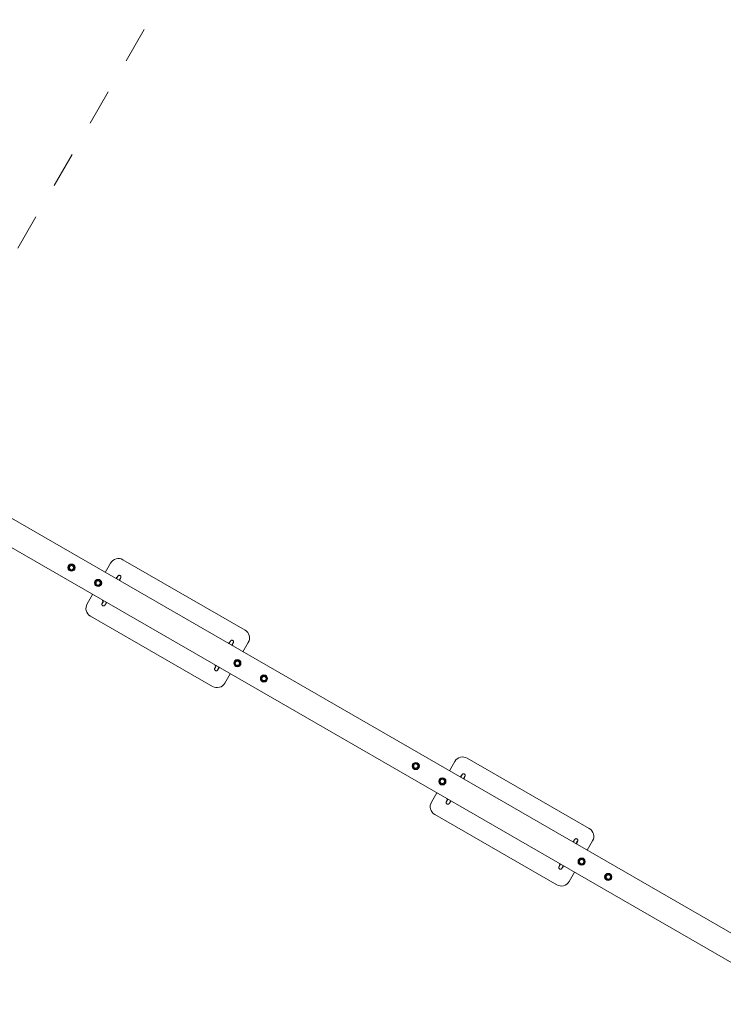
# Model space of a CAD drawing. Extents: x 5477758 to 5478338, y 5918274 to 5918502.
# Tile 72 of 121: x 5477946.61 to 5477948.56, y 5918456.73 to 5918459.46. Entities that reach past the tile are written whole.
import ezdxf

# ---------------------------------------------------------------- set-up
doc = ezdxf.new("R2010")
doc.units = 0
doc.linetypes.add('DASHED', pattern=[19.05, 12.7, -6.35])
doc.layers.get('0').update_dxf_attribs({"color": 8, "linetype": 'CONTINUOUS', "lineweight": 13})
doc.layers.add('0_PROJEKTOWANE ZABAWKI', color=8, linetype='CONTINUOUS', lineweight=0)

# ---------------------------------------------------------------- blocks, each defined once
blk = doc.blocks.new('zw$8E5F')
at = {"lineweight": 0}
for p, q in [((210.76, -156.56), (210.76, 118.31)), ((217.76, -156.56), (217.76, 118.31)), ((210.76, 57.88), (207.76, 57.88)), ((220.76, 57.88), (217.76, 57.88)), ((205.26, 55.38), (205.26, 16.38)), ((223.26, 16.38), (223.26, 55.38)), ((209.46, 53.83), (209.46, 53.92)), ((210.26, 54.38), (210.26, 54.35)), ((210.26, 54.38), (210.39, 54.38)), ((210.26, 53.38), (210.26, 53.4)), ((210.39, 53.38), (210.26, 53.38)), ((218.12, 54.38), (218.26, 54.38)), ((218.26, 53.38), (218.12, 53.38)), ((218.26, 54.35), (218.26, 54.38)), ((218.26, 53.38), (218.26, 53.4)), ((219.06, 53.83), (219.06, 53.92)), ((209.46, 17.92), (209.46, 17.83)), ((210.26, 18.38), (210.39, 18.38)), ((210.26, 18.38), (210.26, 18.35)), ((210.26, 17.4), (210.26, 17.38)), ((210.39, 17.38), (210.26, 17.38)), ((218.12, 18.38), (218.26, 18.38)), ((218.26, 17.38), (218.12, 17.38)), ((218.26, 18.38), (218.26, 18.35)), ((218.26, 17.38), (218.26, 17.4)), ((219.06, 17.92), (219.06, 17.83)), ((207.76, 13.88), (210.76, 13.88)), ((217.76, 13.88), (220.76, 13.88)), ((210.76, -52.12), (207.76, -52.12)), ((220.76, -52.12), (217.76, -52.12)), ((205.26, -54.62), (205.26, -93.62)), ((209.46, -56.17), (209.46, -56.08)), ((210.26, -55.62), (210.26, -55.65)), ((210.26, -55.62), (210.39, -55.62)), ((210.26, -56.62), (210.26, -56.6)), ((210.39, -56.62), (210.26, -56.62)), ((218.12, -55.62), (218.26, -55.62)), ((218.26, -56.62), (218.12, -56.62)), ((218.26, -55.65), (218.26, -55.62)), ((218.26, -56.62), (218.26, -56.6)), ((219.06, -56.17), (219.06, -56.08)), ((223.26, -93.62), (223.26, -54.62)), ((209.46, -92.08), (209.46, -92.17)), ((210.26, -91.62), (210.39, -91.62)), ((210.26, -91.62), (210.26, -91.65)), ((210.26, -92.6), (210.26, -92.62)), ((210.39, -92.62), (210.26, -92.62)), ((218.12, -91.62), (218.26, -91.62)), ((218.26, -92.62), (218.12, -92.62)), ((218.26, -91.62), (218.26, -91.65)), ((218.26, -92.62), (218.26, -92.6)), ((219.06, -92.08), (219.06, -92.17)), ((207.76, -96.12), (210.76, -96.12)), ((217.76, -96.12), (220.76, -96.12))]:
    blk.add_line(p, q, dxfattribs=at)
at = {"linetype": 'DASHED', "ltscale": 0.01}
blk.add_lwpolyline([(584.26, -161.87), (-155.74, -161.87), (-155.74, -74.37), (-155.74, 36.13), (-155.74, 123.63), (584.26, 123.63), (584.26, 36.13), (584.26, -74.37)], close=True, dxfattribs=at)
at = {"lineweight": 0}
for centre, radius in [((214.26, 66.63), 1), ((214.26, 66.63), 0.8), ((214.26, 66.63), 0.58), ((214.26, 58.13), 1), ((214.26, 58.13), 0.8), ((214.26, 58.13), 0.58), ((214.26, 13.63), 1), ((214.26, 13.63), 0.8), ((214.26, 13.63), 0.58), ((214.26, 5.13), 1), ((214.26, 5.13), 0.8), ((214.26, 5.13), 0.58), ((214.26, -43.37), 1), ((214.26, -43.37), 0.8), ((214.26, -43.37), 0.58), ((214.26, -51.87), 1), ((214.26, -51.87), 0.8), ((214.26, -51.87), 0.58), ((214.26, -96.37), 1), ((214.26, -96.37), 0.8), ((214.26, -96.37), 0.58), ((214.26, -104.87), 1), ((214.26, -104.87), 0.8), ((214.26, -104.87), 0.58)]:
    blk.add_circle(centre, radius, dxfattribs=at)
for centre, radius, start, end in [((207.76, 55.38), 2.5, 90, 180), ((220.76, 55.38), 2.5, 0, 90), ((211.26, 53.88), 1, 120, 151.2305), ((217.26, 53.88), 1, 28.7695, 60), ((211.26, 53.88), 1, 208.7695, 240), ((217.26, 53.88), 1, 300, 331.2305), ((207.76, 16.38), 2.5, 180, 270), ((211.26, 17.88), 1, 120, 151.2305), ((211.26, 17.88), 1, 208.7695, 240), ((217.26, 17.88), 1, 28.7695, 60), ((217.26, 17.88), 1, 300, 331.2305), ((220.76, 16.38), 2.5, 270, 0), ((207.76, -54.62), 2.5, 90, 180), ((220.76, -54.62), 2.5, 0, 90), ((211.26, -56.12), 1, 120, 151.2305), ((211.26, -56.12), 1, 208.7695, 240), ((217.26, -56.12), 1, 28.7695, 60), ((217.26, -56.12), 1, 300, 331.2305), ((211.26, -92.12), 1, 120, 151.2305), ((211.26, -92.12), 1, 208.7695, 240), ((217.26, -92.12), 1, 28.7695, 60), ((217.26, -92.12), 1, 300, 331.2305), ((207.76, -93.62), 2.5, 180, 270), ((220.76, -93.62), 2.5, 270, 0)]:
    blk.add_arc(centre, radius, start, end, dxfattribs=at)
for centre, major_axis, start_param, end_param in [((211.26, 53.43), (-1, 0), 5.235988, 6.283185), ((217.26, 53.43), (-1, 0), 3.141593, 4.18879), ((211.26, 18.32), (1, 0), 3.141593, 4.18879), ((217.26, 18.32), (1, 0), 5.235988, 6.283185), ((211.26, -56.57), (-1, 0), 5.235988, 6.283185), ((217.26, -56.57), (-1, 0), 3.141593, 4.18879), ((211.26, -91.68), (1, 0), 3.141593, 4.18879), ((217.26, -91.68), (1, 0), 5.235988, 6.283185)]:
    blk.add_ellipse(centre, major_axis=major_axis, ratio=0.031189, start_param=start_param, end_param=end_param, dxfattribs=at)
for points, weights in [([(213.34, 66.51), (213.44, 66.74), (213.52, 66.93)], [1, 1.0379548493, 1]), ([(213.62, 66.14), (213.49, 66.31), (213.34, 66.51)], [1, 1.0379548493, 1]), ([(213.52, 66.93), (213.6, 67.13), (213.7, 67.36)], [1, 1.0379548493, 1]), ([(213.9, 65.77), (213.75, 65.97), (213.62, 66.14)], [1, 1.0379548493, 1]), ([(213.7, 67.36), (213.94, 67.39), (214.16, 67.42)], [1, 1.0379548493, 1]), ([(214.36, 65.83), (214.15, 65.8), (213.9, 65.77)], [1, 1.0379548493, 1]), ([(214.16, 67.42), (214.37, 67.45), (214.61, 67.48)], [1, 1.0379548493, 1]), ([(214.82, 65.89), (214.57, 65.86), (214.36, 65.83)], [1, 1.0379548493, 1]), ([(214.61, 67.48), (214.76, 67.28), (214.89, 67.11)], [1, 1.0379548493, 1]), ([(215, 66.32), (214.91, 66.12), (214.82, 65.89)], [1, 1.0379548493, 1]), ([(214.89, 67.11), (215.02, 66.94), (215.17, 66.74)], [1, 1.0379548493, 1]), ([(215.17, 66.74), (215.08, 66.51), (215, 66.32)], [1, 1.0379548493, 1]), ([(213.34, 58.01), (213.44, 58.24), (213.52, 58.43)], [1, 1.0379548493, 1]), ([(213.62, 57.64), (213.49, 57.81), (213.34, 58.01)], [1, 1.0379548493, 1]), ([(213.52, 58.43), (213.6, 58.63), (213.7, 58.86)], [1, 1.0379548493, 1]), ([(213.9, 57.27), (213.75, 57.47), (213.62, 57.64)], [1, 1.0379548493, 1]), ([(213.7, 58.86), (213.94, 58.89), (214.16, 58.92)], [1, 1.0379548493, 1]), ([(214.36, 57.33), (214.15, 57.3), (213.9, 57.27)], [1, 1.0379548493, 1]), ([(214.16, 58.92), (214.37, 58.95), (214.61, 58.98)], [1, 1.0379548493, 1]), ([(214.82, 57.39), (214.57, 57.36), (214.36, 57.33)], [1, 1.0379548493, 1]), ([(214.61, 58.98), (214.76, 58.78), (214.89, 58.61)], [1, 1.0379548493, 1]), ([(215, 57.82), (214.91, 57.62), (214.82, 57.39)], [1, 1.0379548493, 1]), ([(214.89, 58.61), (215.02, 58.44), (215.17, 58.24)], [1, 1.0379548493, 1]), ([(215.17, 58.24), (215.08, 58.01), (215, 57.82)], [1, 1.0379548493, 1]), ([(210.52, 54.36), (210.46, 54.36), (210.38, 54.36)], [1.08893628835, 1.04643365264, 1]), ([(210.38, 53.39), (210.6, 53.4), (210.76, 53.4)], [1, 1.1531653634, 1.26355864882]), ([(217.76, 53.4), (217.91, 53.4), (218.13, 53.39)], [1.26355864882, 1.1531653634, 1]), ([(218.13, 54.36), (218.06, 54.36), (217.99, 54.36)], [1, 1.04643365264, 1.08893628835]), ([(210.76, 18.36), (210.6, 18.36), (210.38, 18.36)], [1.26355864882, 1.1531653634, 1]), ([(210.38, 17.39), (210.46, 17.39), (210.52, 17.4)], [1, 1.04643365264, 1.08893628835]), ([(218.13, 18.36), (217.91, 18.36), (217.76, 18.36)], [1, 1.1531653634, 1.26355864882]), ([(217.99, 17.4), (218.06, 17.39), (218.13, 17.39)], [1.08893628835, 1.04643365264, 1]), ([(213.34, 13.51), (213.44, 13.74), (213.52, 13.93)], [1, 1.0379548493, 1]), ([(213.52, 13.93), (213.6, 14.13), (213.7, 14.36)], [1, 1.0379548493, 1]), ([(213.7, 14.36), (213.94, 14.39), (214.16, 14.42)], [1, 1.0379548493, 1]), ([(214.16, 14.42), (214.37, 14.45), (214.61, 14.48)], [1, 1.0379548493, 1]), ([(214.61, 14.48), (214.76, 14.28), (214.89, 14.11)], [1, 1.0379548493, 1]), ([(214.89, 14.11), (215.02, 13.94), (215.17, 13.74)], [1, 1.0379548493, 1]), ([(215.17, 13.74), (215.08, 13.51), (215, 13.32)], [1, 1.0379548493, 1]), ([(213.62, 13.14), (213.49, 13.31), (213.34, 13.51)], [1, 1.0379548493, 1]), ([(213.9, 12.77), (213.75, 12.97), (213.62, 13.14)], [1, 1.0379548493, 1]), ([(214.36, 12.83), (214.15, 12.8), (213.9, 12.77)], [1, 1.0379548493, 1]), ([(214.82, 12.89), (214.57, 12.86), (214.36, 12.83)], [1, 1.0379548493, 1]), ([(215, 13.32), (214.91, 13.12), (214.82, 12.89)], [1, 1.0379548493, 1]), ([(213.52, 5.43), (213.6, 5.63), (213.7, 5.86)], [1, 1.0379548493, 1]), ([(213.7, 5.86), (213.94, 5.89), (214.16, 5.92)], [1, 1.0379548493, 1]), ([(214.16, 5.92), (214.37, 5.95), (214.61, 5.98)], [1, 1.0379548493, 1]), ([(214.61, 5.98), (214.76, 5.78), (214.89, 5.61)], [1, 1.0379548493, 1]), ([(214.89, 5.61), (215.02, 5.44), (215.17, 5.24)], [1, 1.0379548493, 1]), ([(213.34, 5.01), (213.44, 5.24), (213.52, 5.43)], [1, 1.0379548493, 1]), ([(213.62, 4.64), (213.49, 4.81), (213.34, 5.01)], [1, 1.0379548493, 1]), ([(213.9, 4.27), (213.75, 4.47), (213.62, 4.64)], [1, 1.0379548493, 1]), ([(214.36, 4.33), (214.15, 4.3), (213.9, 4.27)], [1, 1.0379548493, 1]), ([(214.82, 4.39), (214.57, 4.36), (214.36, 4.33)], [1, 1.0379548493, 1]), ([(215, 4.82), (214.91, 4.62), (214.82, 4.39)], [1, 1.0379548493, 1]), ([(215.17, 5.24), (215.08, 5.01), (215, 4.82)], [1, 1.0379548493, 1]), ([(213.34, -43.49), (213.44, -43.26), (213.52, -43.07)], [1, 1.0379548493, 1]), ([(213.62, -43.86), (213.49, -43.69), (213.34, -43.49)], [1, 1.0379548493, 1]), ([(213.52, -43.07), (213.6, -42.87), (213.7, -42.64)], [1, 1.0379548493, 1]), ([(213.7, -42.64), (213.94, -42.61), (214.16, -42.58)], [1, 1.0379548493, 1]), ([(214.16, -42.58), (214.37, -42.55), (214.61, -42.52)], [1, 1.0379548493, 1]), ([(214.61, -42.52), (214.76, -42.72), (214.89, -42.89)], [1, 1.0379548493, 1]), ([(214.89, -42.89), (215.02, -43.06), (215.17, -43.26)], [1, 1.0379548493, 1]), ([(215.17, -43.26), (215.08, -43.49), (215, -43.68)], [1, 1.0379548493, 1]), ([(213.9, -44.23), (213.75, -44.03), (213.62, -43.86)], [1, 1.0379548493, 1]), ([(214.36, -44.17), (214.15, -44.2), (213.9, -44.23)], [1, 1.0379548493, 1]), ([(214.82, -44.11), (214.57, -44.14), (214.36, -44.17)], [1, 1.0379548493, 1]), ([(215, -43.68), (214.91, -43.88), (214.82, -44.11)], [1, 1.0379548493, 1]), ([(213.34, -51.99), (213.44, -51.76), (213.52, -51.57)], [1, 1.0379548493, 1]), ([(213.52, -51.57), (213.6, -51.37), (213.7, -51.14)], [1, 1.0379548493, 1]), ([(213.7, -51.14), (213.94, -51.11), (214.16, -51.08)], [1, 1.0379548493, 1]), ([(214.16, -51.08), (214.37, -51.05), (214.61, -51.02)], [1, 1.0379548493, 1]), ([(214.61, -51.02), (214.76, -51.22), (214.89, -51.39)], [1, 1.0379548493, 1]), ([(214.89, -51.39), (215.02, -51.56), (215.17, -51.76)], [1, 1.0379548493, 1]), ([(215.17, -51.76), (215.08, -51.99), (215, -52.18)], [1, 1.0379548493, 1]), ([(213.62, -52.36), (213.49, -52.19), (213.34, -51.99)], [1, 1.0379548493, 1]), ([(213.9, -52.73), (213.75, -52.53), (213.62, -52.36)], [1, 1.0379548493, 1]), ([(214.36, -52.67), (214.15, -52.7), (213.9, -52.73)], [1, 1.0379548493, 1]), ([(214.82, -52.61), (214.57, -52.64), (214.36, -52.67)], [1, 1.0379548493, 1]), ([(215, -52.18), (214.91, -52.38), (214.82, -52.61)], [1, 1.0379548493, 1]), ([(210.52, -55.64), (210.46, -55.64), (210.38, -55.64)], [1.08893628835, 1.04643365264, 1]), ([(210.38, -56.61), (210.6, -56.6), (210.76, -56.6)], [1, 1.1531653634, 1.26355864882]), ([(217.76, -56.6), (217.91, -56.6), (218.13, -56.61)], [1.26355864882, 1.1531653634, 1]), ([(218.13, -55.64), (218.06, -55.64), (217.99, -55.64)], [1, 1.04643365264, 1.08893628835]), ([(210.76, -91.64), (210.6, -91.64), (210.38, -91.64)], [1.26355864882, 1.1531653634, 1]), ([(210.38, -92.61), (210.46, -92.61), (210.52, -92.6)], [1, 1.04643365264, 1.08893628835]), ([(218.13, -91.64), (217.91, -91.64), (217.76, -91.64)], [1, 1.1531653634, 1.26355864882]), ([(217.99, -92.6), (218.06, -92.61), (218.13, -92.61)], [1.08893628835, 1.04643365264, 1]), ([(213.34, -96.49), (213.44, -96.26), (213.52, -96.07)], [1, 1.0379548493, 1]), ([(213.62, -96.86), (213.49, -96.69), (213.34, -96.49)], [1, 1.0379548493, 1]), ([(213.52, -96.07), (213.6, -95.87), (213.7, -95.64)], [1, 1.0379548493, 1]), ([(213.9, -97.23), (213.75, -97.03), (213.62, -96.86)], [1, 1.0379548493, 1]), ([(213.7, -95.64), (213.94, -95.61), (214.16, -95.58)], [1, 1.0379548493, 1]), ([(214.36, -97.17), (214.15, -97.2), (213.9, -97.23)], [1, 1.0379548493, 1]), ([(214.16, -95.58), (214.37, -95.55), (214.61, -95.52)], [1, 1.0379548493, 1]), ([(214.82, -97.11), (214.57, -97.14), (214.36, -97.17)], [1, 1.0379548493, 1]), ([(214.61, -95.52), (214.76, -95.72), (214.89, -95.89)], [1, 1.0379548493, 1]), ([(215, -96.68), (214.91, -96.88), (214.82, -97.11)], [1, 1.0379548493, 1]), ([(214.89, -95.89), (215.02, -96.06), (215.17, -96.26)], [1, 1.0379548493, 1]), ([(215.17, -96.26), (215.08, -96.49), (215, -96.68)], [1, 1.0379548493, 1]), ([(213.34, -104.99), (213.44, -104.76), (213.52, -104.57)], [1, 1.0379548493, 1]), ([(213.62, -105.36), (213.49, -105.19), (213.34, -104.99)], [1, 1.0379548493, 1]), ([(213.52, -104.57), (213.6, -104.37), (213.7, -104.14)], [1, 1.0379548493, 1]), ([(213.9, -105.73), (213.75, -105.53), (213.62, -105.36)], [1, 1.0379548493, 1]), ([(213.7, -104.14), (213.94, -104.11), (214.16, -104.08)], [1, 1.0379548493, 1]), ([(214.36, -105.67), (214.15, -105.7), (213.9, -105.73)], [1, 1.0379548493, 1]), ([(214.16, -104.08), (214.37, -104.05), (214.61, -104.02)], [1, 1.0379548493, 1]), ([(214.82, -105.61), (214.57, -105.64), (214.36, -105.67)], [1, 1.0379548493, 1]), ([(214.61, -104.02), (214.76, -104.22), (214.89, -104.39)], [1, 1.0379548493, 1]), ([(215, -105.18), (214.91, -105.38), (214.82, -105.61)], [1, 1.0379548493, 1]), ([(214.89, -104.39), (215.02, -104.56), (215.17, -104.76)], [1, 1.0379548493, 1]), ([(215.17, -104.76), (215.08, -104.99), (215, -105.18)], [1, 1.0379548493, 1])]:
    blk.add_rational_spline(points, weights, degree=2, dxfattribs=at)
for points, knots in [([(210.26, 54.35), (210.2, 54.35), (210.16, 54.35), (210.06, 54.34), (210.02, 54.34), (209.95, 54.34), (209.92, 54.33), (209.86, 54.33), (209.84, 54.33), (209.78, 54.32), (209.77, 54.31), (209.72, 54.3), (209.7, 54.29), (209.64, 54.26), (209.61, 54.24), (209.54, 54.17), (209.51, 54.12), (209.47, 54.02), (209.46, 53.97), (209.46, 53.92), (209.46, 53.92), (209.46, 53.92)], [-2.3585756, -2.3585756, -2.3585756, -2.3585756, -2.2010197, -2.2010197, -2.0434639, -2.0434639, -1.885908, -1.885908, -1.7283522, -1.7283522, -1.6667975, -1.6667975, -1.6276714, -1.6276714, -1.6006443, -1.6006443, -1.5824136, -1.5824136, -1.57101, -1.57101, -1.5707963, -1.5707963, -1.5707963, -1.5707963]), ([(209.46, 53.83), (209.46, 53.79), (209.47, 53.75), (209.49, 53.67), (209.51, 53.63), (209.55, 53.57), (209.57, 53.55), (209.62, 53.5), (209.65, 53.49), (209.69, 53.47), (209.71, 53.46), (209.74, 53.45), (209.75, 53.44), (209.78, 53.44), (209.8, 53.43), (209.84, 53.42), (209.87, 53.42), (209.93, 53.42), (209.96, 53.41), (210.03, 53.41), (210.08, 53.41), (210.16, 53.4), (210.21, 53.4), (210.26, 53.4)], [1.5707963, 1.5707963, 1.5707963, 1.5707963, 1.5808358, 1.5808358, 1.5918964, 1.5918964, 1.6063089, 1.6063089, 1.627105, 1.627105, 1.6540314, 1.6540314, 1.6872552, 1.6872552, 1.7419802, 1.7419802, 1.8995361, 1.8995361, 2.0570919, 2.0570919, 2.2146478, 2.2146478, 2.3585756, 2.3585756, 2.3585756, 2.3585756]), ([(210.76, 54.28), (210.74, 54.28), (210.72, 54.28), (210.57, 54.28), (210.45, 54.28), (210.23, 54.29), (210.14, 54.29), (210.01, 54.3), (209.96, 54.3), (209.95, 54.31), (209.95, 54.31), (209.95, 54.31)], [0.3688991, 0.3688991, 0.3688991, 0.3688991, 0.4095331, 0.4095331, 0.7251664, 0.7251664, 1.0355366, 1.0355366, 1.3216902, 1.3216902, 1.3642689, 1.3642689, 1.3642689, 1.3642689]), ([(218.57, 54.31), (218.57, 54.31), (218.57, 54.31), (218.55, 54.3), (218.52, 54.3), (218.44, 54.3), (218.37, 54.29), (218.2, 54.29), (218.09, 54.28), (217.9, 54.28), (217.83, 54.28), (217.76, 54.28)], [-1.3642689, -1.3642689, -1.3642689, -1.3642689, -1.2899383, -1.2899383, -1.1129419, -1.1129419, -0.8437197, -0.8437197, -0.5383259, -0.5383259, -0.3689056, -0.3689056, -0.3689056, -0.3689056]), ([(219.06, 53.92), (219.06, 53.96), (219.05, 54.01), (219.03, 54.08), (219.01, 54.12), (218.97, 54.18), (218.94, 54.2), (218.89, 54.25), (218.87, 54.26), (218.83, 54.29), (218.81, 54.29), (218.78, 54.3), (218.76, 54.31), (218.73, 54.32), (218.72, 54.32), (218.67, 54.33), (218.65, 54.33), (218.59, 54.33), (218.56, 54.34), (218.48, 54.34), (218.44, 54.34), (218.35, 54.35), (218.31, 54.35), (218.26, 54.35)], [1.5707963, 1.5707963, 1.5707963, 1.5707963, 1.5808358, 1.5808358, 1.5918964, 1.5918964, 1.6063089, 1.6063089, 1.627105, 1.627105, 1.6540314, 1.6540314, 1.6872552, 1.6872552, 1.7419802, 1.7419802, 1.8995361, 1.8995361, 2.0570919, 2.0570919, 2.2146478, 2.2146478, 2.3585756, 2.3585756, 2.3585756, 2.3585756]), ([(218.26, 53.4), (218.31, 53.4), (218.36, 53.4), (218.45, 53.41), (218.49, 53.41), (218.57, 53.42), (218.6, 53.42), (218.66, 53.42), (218.68, 53.43), (218.73, 53.44), (218.75, 53.44), (218.79, 53.45), (218.81, 53.46), (218.87, 53.49), (218.9, 53.51), (218.97, 53.58), (219.01, 53.63), (219.05, 53.73), (219.06, 53.78), (219.06, 53.83), (219.06, 53.83), (219.06, 53.83)], [-2.3585756, -2.3585756, -2.3585756, -2.3585756, -2.2010197, -2.2010197, -2.0434639, -2.0434639, -1.885908, -1.885908, -1.7283522, -1.7283522, -1.6667975, -1.6667975, -1.6276714, -1.6276714, -1.6006443, -1.6006443, -1.5824136, -1.5824136, -1.57101, -1.57101, -1.5707963, -1.5707963, -1.5707963, -1.5707963]), ([(210.26, 18.35), (210.2, 18.35), (210.16, 18.35), (210.06, 18.34), (210.02, 18.34), (209.95, 18.34), (209.92, 18.33), (209.86, 18.33), (209.84, 18.33), (209.78, 18.32), (209.77, 18.31), (209.72, 18.3), (209.7, 18.29), (209.64, 18.26), (209.61, 18.24), (209.54, 18.17), (209.51, 18.12), (209.47, 18.02), (209.46, 17.97), (209.46, 17.92), (209.46, 17.92), (209.46, 17.92)], [-2.3585756, -2.3585756, -2.3585756, -2.3585756, -2.2010197, -2.2010197, -2.0434639, -2.0434639, -1.885908, -1.885908, -1.7283522, -1.7283522, -1.6667975, -1.6667975, -1.6276714, -1.6276714, -1.6006443, -1.6006443, -1.5824136, -1.5824136, -1.57101, -1.57101, -1.5707963, -1.5707963, -1.5707963, -1.5707963]), ([(209.46, 17.83), (209.46, 17.79), (209.47, 17.75), (209.49, 17.67), (209.51, 17.63), (209.55, 17.57), (209.57, 17.55), (209.62, 17.5), (209.65, 17.49), (209.69, 17.47), (209.71, 17.46), (209.74, 17.45), (209.75, 17.44), (209.78, 17.44), (209.8, 17.43), (209.84, 17.42), (209.87, 17.42), (209.93, 17.42), (209.96, 17.41), (210.03, 17.41), (210.08, 17.41), (210.16, 17.4), (210.21, 17.4), (210.26, 17.4)], [1.5707963, 1.5707963, 1.5707963, 1.5707963, 1.5808358, 1.5808358, 1.5918964, 1.5918964, 1.6063089, 1.6063089, 1.627105, 1.627105, 1.6540314, 1.6540314, 1.6872552, 1.6872552, 1.7419802, 1.7419802, 1.8995361, 1.8995361, 2.0570919, 2.0570919, 2.2146478, 2.2146478, 2.3585756, 2.3585756, 2.3585756, 2.3585756]), ([(209.95, 17.45), (209.95, 17.45), (209.95, 17.45), (209.97, 17.45), (209.99, 17.45), (210.08, 17.46), (210.15, 17.46), (210.32, 17.46), (210.43, 17.47), (210.61, 17.47), (210.69, 17.47), (210.76, 17.47)], [-1.3642689, -1.3642689, -1.3642689, -1.3642689, -1.2899383, -1.2899383, -1.1129419, -1.1129419, -0.8437197, -0.8437197, -0.5383259, -0.5383259, -0.3689056, -0.3689056, -0.3689056, -0.3689056]), ([(217.76, 17.47), (217.78, 17.47), (217.79, 17.47), (217.94, 17.47), (218.07, 17.47), (218.28, 17.46), (218.37, 17.46), (218.5, 17.45), (218.55, 17.45), (218.57, 17.45), (218.57, 17.45), (218.57, 17.45)], [0.3688991, 0.3688991, 0.3688991, 0.3688991, 0.4095331, 0.4095331, 0.7251664, 0.7251664, 1.0355366, 1.0355366, 1.3216902, 1.3216902, 1.3642689, 1.3642689, 1.3642689, 1.3642689]), ([(219.06, 17.92), (219.06, 17.96), (219.05, 18.01), (219.03, 18.08), (219.01, 18.12), (218.97, 18.18), (218.94, 18.2), (218.89, 18.25), (218.87, 18.26), (218.83, 18.29), (218.81, 18.29), (218.78, 18.3), (218.76, 18.31), (218.73, 18.32), (218.72, 18.32), (218.67, 18.33), (218.65, 18.33), (218.59, 18.33), (218.56, 18.34), (218.48, 18.34), (218.44, 18.34), (218.35, 18.35), (218.31, 18.35), (218.26, 18.35)], [1.5707963, 1.5707963, 1.5707963, 1.5707963, 1.5808358, 1.5808358, 1.5918964, 1.5918964, 1.6063089, 1.6063089, 1.627105, 1.627105, 1.6540314, 1.6540314, 1.6872552, 1.6872552, 1.7419802, 1.7419802, 1.8995361, 1.8995361, 2.0570919, 2.0570919, 2.2146478, 2.2146478, 2.3585756, 2.3585756, 2.3585756, 2.3585756]), ([(218.26, 17.4), (218.31, 17.4), (218.36, 17.4), (218.45, 17.41), (218.49, 17.41), (218.57, 17.42), (218.6, 17.42), (218.66, 17.42), (218.68, 17.43), (218.73, 17.44), (218.75, 17.44), (218.79, 17.45), (218.81, 17.46), (218.87, 17.49), (218.9, 17.51), (218.97, 17.58), (219.01, 17.63), (219.05, 17.73), (219.06, 17.78), (219.06, 17.83), (219.06, 17.83), (219.06, 17.83)], [-2.3585756, -2.3585756, -2.3585756, -2.3585756, -2.2010197, -2.2010197, -2.0434639, -2.0434639, -1.885908, -1.885908, -1.7283522, -1.7283522, -1.6667975, -1.6667975, -1.6276714, -1.6276714, -1.6006443, -1.6006443, -1.5824136, -1.5824136, -1.57101, -1.57101, -1.5707963, -1.5707963, -1.5707963, -1.5707963]), ([(210.26, -55.65), (210.2, -55.65), (210.16, -55.65), (210.06, -55.66), (210.02, -55.66), (209.95, -55.66), (209.92, -55.67), (209.86, -55.67), (209.84, -55.67), (209.78, -55.68), (209.77, -55.69), (209.72, -55.7), (209.7, -55.71), (209.64, -55.74), (209.61, -55.76), (209.54, -55.83), (209.51, -55.88), (209.47, -55.98), (209.46, -56.03), (209.46, -56.08), (209.46, -56.08), (209.46, -56.08)], [-2.3585756, -2.3585756, -2.3585756, -2.3585756, -2.2010197, -2.2010197, -2.0434639, -2.0434639, -1.885908, -1.885908, -1.7283522, -1.7283522, -1.6667975, -1.6667975, -1.6276714, -1.6276714, -1.6006443, -1.6006443, -1.5824136, -1.5824136, -1.57101, -1.57101, -1.5707963, -1.5707963, -1.5707963, -1.5707963]), ([(209.46, -56.17), (209.46, -56.21), (209.47, -56.25), (209.49, -56.33), (209.51, -56.37), (209.55, -56.43), (209.57, -56.45), (209.62, -56.5), (209.65, -56.51), (209.69, -56.53), (209.71, -56.54), (209.74, -56.55), (209.75, -56.56), (209.78, -56.56), (209.8, -56.57), (209.84, -56.58), (209.87, -56.58), (209.93, -56.58), (209.96, -56.59), (210.03, -56.59), (210.08, -56.59), (210.16, -56.6), (210.21, -56.6), (210.26, -56.6)], [1.5707963, 1.5707963, 1.5707963, 1.5707963, 1.5808358, 1.5808358, 1.5918964, 1.5918964, 1.6063089, 1.6063089, 1.627105, 1.627105, 1.6540314, 1.6540314, 1.6872552, 1.6872552, 1.7419802, 1.7419802, 1.8995361, 1.8995361, 2.0570919, 2.0570919, 2.2146478, 2.2146478, 2.3585756, 2.3585756, 2.3585756, 2.3585756]), ([(210.76, -55.72), (210.74, -55.72), (210.72, -55.72), (210.57, -55.72), (210.45, -55.72), (210.23, -55.71), (210.14, -55.71), (210.01, -55.7), (209.96, -55.7), (209.95, -55.69), (209.95, -55.69), (209.95, -55.69)], [0.3688991, 0.3688991, 0.3688991, 0.3688991, 0.4095331, 0.4095331, 0.7251664, 0.7251664, 1.0355366, 1.0355366, 1.3216902, 1.3216902, 1.3642689, 1.3642689, 1.3642689, 1.3642689]), ([(218.57, -55.69), (218.57, -55.69), (218.57, -55.69), (218.55, -55.7), (218.52, -55.7), (218.44, -55.7), (218.37, -55.71), (218.2, -55.71), (218.09, -55.72), (217.9, -55.72), (217.83, -55.72), (217.76, -55.72)], [-1.3642689, -1.3642689, -1.3642689, -1.3642689, -1.2899383, -1.2899383, -1.1129419, -1.1129419, -0.8437197, -0.8437197, -0.5383259, -0.5383259, -0.3689056, -0.3689056, -0.3689056, -0.3689056]), ([(219.06, -56.08), (219.06, -56.04), (219.05, -55.99), (219.03, -55.92), (219.01, -55.88), (218.97, -55.82), (218.94, -55.8), (218.89, -55.75), (218.87, -55.74), (218.83, -55.71), (218.81, -55.71), (218.78, -55.7), (218.76, -55.69), (218.73, -55.68), (218.72, -55.68), (218.67, -55.67), (218.65, -55.67), (218.59, -55.67), (218.56, -55.66), (218.48, -55.66), (218.44, -55.66), (218.35, -55.65), (218.31, -55.65), (218.26, -55.65)], [1.5707963, 1.5707963, 1.5707963, 1.5707963, 1.5808358, 1.5808358, 1.5918964, 1.5918964, 1.6063089, 1.6063089, 1.627105, 1.627105, 1.6540314, 1.6540314, 1.6872552, 1.6872552, 1.7419802, 1.7419802, 1.8995361, 1.8995361, 2.0570919, 2.0570919, 2.2146478, 2.2146478, 2.3585756, 2.3585756, 2.3585756, 2.3585756]), ([(218.26, -56.6), (218.31, -56.6), (218.36, -56.6), (218.45, -56.59), (218.49, -56.59), (218.57, -56.58), (218.6, -56.58), (218.66, -56.58), (218.68, -56.57), (218.73, -56.56), (218.75, -56.56), (218.79, -56.55), (218.81, -56.54), (218.87, -56.51), (218.9, -56.49), (218.97, -56.42), (219.01, -56.37), (219.05, -56.27), (219.06, -56.22), (219.06, -56.17), (219.06, -56.17), (219.06, -56.17)], [-2.3585756, -2.3585756, -2.3585756, -2.3585756, -2.2010197, -2.2010197, -2.0434639, -2.0434639, -1.885908, -1.885908, -1.7283522, -1.7283522, -1.6667975, -1.6667975, -1.6276714, -1.6276714, -1.6006443, -1.6006443, -1.5824136, -1.5824136, -1.57101, -1.57101, -1.5707963, -1.5707963, -1.5707963, -1.5707963]), ([(210.26, -91.65), (210.2, -91.65), (210.16, -91.65), (210.06, -91.66), (210.02, -91.66), (209.95, -91.66), (209.92, -91.67), (209.86, -91.67), (209.84, -91.67), (209.78, -91.68), (209.77, -91.69), (209.72, -91.7), (209.7, -91.71), (209.64, -91.74), (209.61, -91.76), (209.54, -91.83), (209.51, -91.88), (209.47, -91.98), (209.46, -92.03), (209.46, -92.08), (209.46, -92.08), (209.46, -92.08)], [-2.3585756, -2.3585756, -2.3585756, -2.3585756, -2.2010197, -2.2010197, -2.0434639, -2.0434639, -1.885908, -1.885908, -1.7283522, -1.7283522, -1.6667975, -1.6667975, -1.6276714, -1.6276714, -1.6006443, -1.6006443, -1.5824136, -1.5824136, -1.57101, -1.57101, -1.5707963, -1.5707963, -1.5707963, -1.5707963]), ([(209.46, -92.17), (209.46, -92.21), (209.47, -92.25), (209.49, -92.33), (209.51, -92.37), (209.55, -92.43), (209.57, -92.45), (209.62, -92.5), (209.65, -92.51), (209.69, -92.53), (209.71, -92.54), (209.74, -92.55), (209.75, -92.56), (209.78, -92.56), (209.8, -92.57), (209.84, -92.58), (209.87, -92.58), (209.93, -92.58), (209.96, -92.59), (210.03, -92.59), (210.08, -92.59), (210.16, -92.6), (210.21, -92.6), (210.26, -92.6)], [1.5707963, 1.5707963, 1.5707963, 1.5707963, 1.5808358, 1.5808358, 1.5918964, 1.5918964, 1.6063089, 1.6063089, 1.627105, 1.627105, 1.6540314, 1.6540314, 1.6872552, 1.6872552, 1.7419802, 1.7419802, 1.8995361, 1.8995361, 2.0570919, 2.0570919, 2.2146478, 2.2146478, 2.3585756, 2.3585756, 2.3585756, 2.3585756]), ([(209.95, -92.55), (209.95, -92.55), (209.95, -92.55), (209.97, -92.55), (209.99, -92.55), (210.08, -92.54), (210.15, -92.54), (210.32, -92.54), (210.43, -92.53), (210.61, -92.53), (210.69, -92.53), (210.76, -92.53)], [-1.3642689, -1.3642689, -1.3642689, -1.3642689, -1.2899383, -1.2899383, -1.1129419, -1.1129419, -0.8437197, -0.8437197, -0.5383259, -0.5383259, -0.3689056, -0.3689056, -0.3689056, -0.3689056]), ([(217.76, -92.53), (217.78, -92.53), (217.79, -92.53), (217.94, -92.53), (218.07, -92.53), (218.28, -92.54), (218.37, -92.54), (218.5, -92.55), (218.55, -92.55), (218.57, -92.55), (218.57, -92.55), (218.57, -92.55)], [0.3688991, 0.3688991, 0.3688991, 0.3688991, 0.4095331, 0.4095331, 0.7251664, 0.7251664, 1.0355366, 1.0355366, 1.3216902, 1.3216902, 1.3642689, 1.3642689, 1.3642689, 1.3642689]), ([(219.06, -92.08), (219.06, -92.04), (219.05, -91.99), (219.03, -91.92), (219.01, -91.88), (218.97, -91.82), (218.94, -91.8), (218.89, -91.75), (218.87, -91.74), (218.83, -91.71), (218.81, -91.71), (218.78, -91.7), (218.76, -91.69), (218.73, -91.68), (218.72, -91.68), (218.67, -91.67), (218.65, -91.67), (218.59, -91.67), (218.56, -91.66), (218.48, -91.66), (218.44, -91.66), (218.35, -91.65), (218.31, -91.65), (218.26, -91.65)], [1.5707963, 1.5707963, 1.5707963, 1.5707963, 1.5808358, 1.5808358, 1.5918964, 1.5918964, 1.6063089, 1.6063089, 1.627105, 1.627105, 1.6540314, 1.6540314, 1.6872552, 1.6872552, 1.7419802, 1.7419802, 1.8995361, 1.8995361, 2.0570919, 2.0570919, 2.2146478, 2.2146478, 2.3585756, 2.3585756, 2.3585756, 2.3585756]), ([(218.26, -92.6), (218.31, -92.6), (218.36, -92.6), (218.45, -92.59), (218.49, -92.59), (218.57, -92.58), (218.6, -92.58), (218.66, -92.58), (218.68, -92.57), (218.73, -92.56), (218.75, -92.56), (218.79, -92.55), (218.81, -92.54), (218.87, -92.51), (218.9, -92.49), (218.97, -92.42), (219.01, -92.37), (219.05, -92.27), (219.06, -92.22), (219.06, -92.17), (219.06, -92.17), (219.06, -92.17)], [-2.3585756, -2.3585756, -2.3585756, -2.3585756, -2.2010197, -2.2010197, -2.0434639, -2.0434639, -1.885908, -1.885908, -1.7283522, -1.7283522, -1.6667975, -1.6667975, -1.6276714, -1.6276714, -1.6006443, -1.6006443, -1.5824136, -1.5824136, -1.57101, -1.57101, -1.5707963, -1.5707963, -1.5707963, -1.5707963])]:
    blk.add_open_spline(points, degree=3, knots=knots, dxfattribs=at)
for points in [[(210.76, 54.33), (210.68, 54.34), (210.6, 54.36), (210.52, 54.36)], [(217.99, 54.36), (217.91, 54.36), (217.83, 54.34), (217.76, 54.33)], [(210.52, 17.4), (210.6, 17.4), (210.68, 17.41), (210.76, 17.42)], [(217.76, 17.42), (217.83, 17.41), (217.91, 17.4), (217.99, 17.4)], [(210.76, -55.67), (210.68, -55.66), (210.6, -55.64), (210.52, -55.64)], [(217.99, -55.64), (217.91, -55.64), (217.83, -55.66), (217.76, -55.67)], [(210.52, -92.6), (210.6, -92.6), (210.68, -92.59), (210.76, -92.58)], [(217.76, -92.58), (217.83, -92.59), (217.91, -92.6), (217.99, -92.6)]]:
    blk.add_open_spline(points, degree=3, dxfattribs=at)

msp = doc.modelspace()

# ---------------------------------------------------------------- block references
at = {"layer": '0_PROJEKTOWANE ZABAWKI', "xscale": 0.01001751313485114, "yscale": 0.01001751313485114, "zscale": 0.01001751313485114, "rotation": 240.0424280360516}
msp.add_blockref('zw$8E5F', (5477948.7328, 5918459.2794), dxfattribs=at)

doc.saveas('drawing.dxf')
